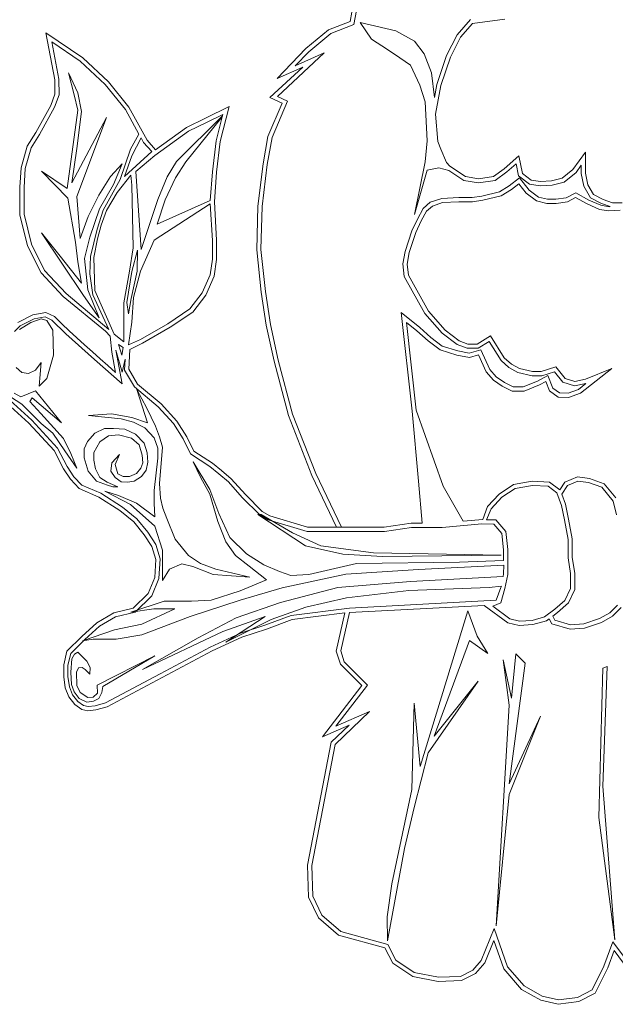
# Model space of a CAD drawing. Header units: millimetres. Extents: x 1 to 417021, y 3 to 99846.
# Tile 17 of 53: x 326794 to 326944, y 90897 to 91144. Entities that reach past the tile are written whole.
import ezdxf
from ezdxf.enums import TextEntityAlignment as Align

# ---------------------------------------------------------------- set-up
doc = ezdxf.new("R2010")
doc.units = ezdxf.units.MM
doc.layers.add('AS-Ramecek', color=9, linetype='Continuous')
doc.styles.add('arial', font='arial.ttf')

# ---------------------------------------------------------------- blocks, each defined once
blk = doc.blocks.new('A$C205725DA')
at = {"layer": 'AS-Ramecek', "linetype": 'Continuous', "lineweight": 9}
for p, q in [((-2.0967, 9.8956), (-2.0617, 10.0834)), ((-2.0202, 10.0757), (-2.0596, 9.8639)), ((-1.0197, 9.7591), (-0.8843, 9.913)), ((-0.5366, 9.9163), (-0.8625, 9.8726)), ((-2.3134, 9.8115), (-2.0967, 9.8956)), ((-2.0596, 9.8639), (-2.2915, 9.7744)), ((-1.9951, 9.8852), (-1.637, 9.8011)), ((-1.8816, 9.7171), (-1.9951, 9.8852)), ((-0.8625, 9.8726), (-0.9847, 9.7351)), ((-5.1601, 9.7815), (-5.0722, 9.3082)), ((-4.7883, 9.5298), (-5.1601, 9.7815)), ((-2.5421, 9.621), (-2.3134, 9.8115)), ((-2.2915, 9.7744), (-2.5126, 9.5893)), ((-1.7211, 9.6106), (-1.8816, 9.7171)), ((-1.637, 9.8011), (-1.4471, 9.6947)), ((-1.1256, 9.5527), (-1.0197, 9.7591)), ((-0.9847, 9.7351), (-1.0863, 9.5363)), ((-5.1001, 9.6887), (-4.8146, 9.496)), ((-5.0297, 9.3125), (-5.1001, 9.6887)), ((-2.8303, 9.3186), (-2.5421, 9.621)), ((-1.4471, 9.6947), (-1.3504, 9.5692)), ((-4.5312, 9.288), (-4.7883, 9.5298)), ((-2.357, 9.579), (-2.8281, 9.1395)), ((-2.5126, 9.5893), (-2.6491, 9.4474)), ((-2.6491, 9.4474), (-2.357, 9.579)), ((-1.595, 9.5271), (-1.7211, 9.6106)), ((-1.4891, 9.4529), (-1.595, 9.5271)), ((-1.3504, 9.5692), (-1.2768, 9.3786)), ((-1.2227, 9.2612), (-1.1256, 9.5527)), ((-1.0863, 9.5363), (-1.1812, 9.2503)), ((-4.8146, 9.496), (-4.5629, 9.2585)), ((-2.9035, 9.1275), (-2.5743, 9.4337)), ((-2.5743, 9.4337), (-2.8303, 9.3186)), ((-1.3952, 9.2531), (-1.4891, 9.4529)), ((-4.9346, 9.377), (-4.8752, 9.1548)), ((-4.8386, 9.1767), (-4.9346, 9.377)), ((-1.2768, 9.3786), (-1.2478, 9.1303)), ((-5.0722, 9.3082), (-5.0695, 9.1636)), ((-5.0269, 9.1559), (-5.0297, 9.3125)), ((-4.5629, 9.2585), (-4.3598, 9.0069)), ((-4.3249, 9.0309), (-4.5312, 9.288)), ((-1.3406, 9.0849), (-1.3952, 9.2531)), ((-1.2478, 9.1303), (-1.2227, 9.2612)), ((-1.1812, 9.2503), (-1.2375, 8.9605)), ((-5.0695, 9.1636), (-5.1126, 9.05)), ((-5.0733, 9.0325), (-5.0269, 9.1559)), ((-4.8752, 9.1548), (-4.8386, 9.0014)), ((-4.8036, 8.9894), (-4.8386, 9.1767)), ((-2.7823, 9.0713), (-2.9035, 9.1275)), ((-2.8281, 9.1395), (-2.7266, 9.0921)), ((-5.1126, 9.05), (-5.2622, 8.7782)), ((-5.2251, 8.7563), (-5.0733, 9.0325)), ((-4.1421, 8.7001), (-4.3249, 9.0309)), ((-3.315, 9.0391), (-3.5536, 8.9196)), ((-3.4051, 8.6843), (-3.315, 9.0391)), ((-2.9236, 8.7372), (-2.7823, 9.0713)), ((-2.7266, 9.0921), (-2.8822, 8.7252)), ((-1.321, 8.6925), (-1.3406, 9.0849)), ((-4.8386, 9.0014), (-4.9472, 8.2137)), ((-4.5492, 8.9277), (-4.9003, 8.2705)), ((-4.8506, 8.6139), (-4.8036, 8.9894)), ((-4.8506, 8.1324), (-4.5492, 8.9277)), ((-4.3598, 9.0069), (-4.224, 8.7612)), ((-3.3833, 8.9441), (-3.844, 8.4839)), ((-3.7501, 8.4801), (-3.3854, 8.9348)), ((-3.535, 8.8813), (-3.3795, 8.9594)), ((-3.3854, 8.9348), (-3.4466, 8.6919)), ((-3.3795, 8.9594), (-3.3833, 8.9441)), ((-1.2375, 8.9605), (-1.2123, 8.6854)), ((-3.7458, 8.8278), (-4.0574, 8.6013)), ((-3.5536, 8.9196), (-3.7458, 8.8278)), ((-3.7239, 8.7907), (-3.535, 8.8813)), ((-5.2622, 8.7782), (-5.3495, 8.6401)), ((-5.3102, 8.6226), (-5.2251, 8.7563)), ((-4.224, 8.7612), (-4.3097, 8.6073)), ((-4.2955, 8.5423), (-4.201, 8.7236)), ((-4.201, 8.7236), (-4.177, 8.6761)), ((-4.064, 8.5434), (-3.7239, 8.7907)), ((-2.9733, 8.4604), (-2.9236, 8.7372)), ((-2.8822, 8.7252), (-2.9308, 8.4539)), ((-5.3495, 8.6401), (-5.4107, 8.4201)), ((-4.177, 8.6761), (-4.0929, 8.5844)), ((-4.0574, 8.6013), (-4.1421, 8.7001)), ((-3.4466, 8.6919), (-3.4843, 8.3819)), ((-3.4417, 8.3775), (-3.4051, 8.6843)), ((-1.3406, 8.4823), (-1.321, 8.6925)), ((-1.2123, 8.6854), (-1.1834, 8.6073)), ((-5.3681, 8.4135), (-5.3102, 8.6226)), ((-4.9003, 8.2705), (-4.8506, 8.6139)), ((-4.3097, 8.6073), (-4.4122, 8.3027)), ((-4.0929, 8.5844), (-4.3702, 8.3333)), ((-4.3702, 8.3333), (-4.2955, 8.5423)), ((-4.2556, 8.3829), (-4.064, 8.5434)), ((-1.1834, 8.6073), (-1.1245, 8.4741)), ((-0.5437, 8.4124), (-0.3958, 8.5429)), ((-0.3958, 8.5429), (-0.3608, 8.3638)), ((0.1474, 8.4037), (0.2735, 8.5784)), ((0.2735, 8.5784), (0.2735, 8.3687)), ((-4.392, 8.461), (-4.51, 8.3322)), ((-4.4794, 8.2519), (-4.392, 8.461)), ((-3.844, 8.4839), (-3.9395, 8.33)), ((-3.8555, 8.3197), (-3.7501, 8.4801)), ((-3.0252, 8.0363), (-2.9733, 8.4604)), ((-2.9308, 8.4539), (-2.9826, 8.0331)), ((-1.4471, 7.9517), (-1.3406, 8.4823)), ((-1.1245, 8.4741), (-1.0917, 8.4386)), ((-1.0917, 8.4386), (-0.9345, 8.3327)), ((-0.423, 8.4621), (-0.5175, 8.3797)), ((-0.399, 8.3399), (-0.423, 8.4621)), ((0.2309, 8.4463), (0.1791, 8.3742)), ((0.2309, 8.3644), (0.2309, 8.4463)), ((-5.4107, 8.4201), (-5.4226, 8.2247)), ((-5.3801, 8.2236), (-5.3681, 8.4135)), ((-5.2065, 8.3868), (-4.9395, 8.115)), ((-4.9472, 8.2137), (-5.2065, 8.3868)), ((-4.51, 8.3322), (-4.6284, 8.1449)), ((-4.4417, 8.1712), (-4.3058, 8.3475)), ((-4.3058, 8.3475), (-4.2943, 8.247)), ((-4.2021, 7.5974), (-4.2556, 8.3829)), ((-3.9395, 8.33), (-4.0339, 8.1029)), ((-3.4843, 8.3819), (-3.5055, 8.0931)), ((-3.4641, 8.0783), (-3.4417, 8.3775)), ((-1.321, 8.3961), (-1.4471, 7.9517)), ((-1.2025, 8.4206), (-1.321, 8.3961)), ((-1.1016, 8.3939), (-1.2025, 8.4206)), ((-0.9509, 8.2923), (-1.1016, 8.3939)), ((-0.9345, 8.3327), (-0.8046, 8.3114)), ((-0.8046, 8.3114), (-0.6523, 8.3327)), ((-0.6523, 8.3327), (-0.5437, 8.4124)), ((-0.5175, 8.3797), (-0.6359, 8.2923)), ((-0.2898, 8.2552), (-0.399, 8.3399)), ((-0.3608, 8.3638), (-0.2724, 8.2956)), ((0.0399, 8.3169), (0.1474, 8.4037)), ((0.1791, 8.3742), (0.0595, 8.2776)), ((0.2571, 8.2355), (0.2309, 8.3644)), ((0.2735, 8.3687), (0.2975, 8.2508)), ((-4.6202, 8.0068), (-4.4794, 8.2519)), ((-4.4122, 8.3027), (-4.5165, 8.1165)), ((-4.2943, 8.247), (-4.2829, 7.6154)), ((-3.9603, 8.0974), (-3.8555, 8.3197)), ((-0.8046, 8.2688), (-0.9509, 8.2923)), ((-0.6359, 8.2923), (-0.8046, 8.2688)), ((-0.5928, 8.1788), (-0.4956, 8.2383)), ((-0.4956, 8.2383), (-0.3908, 8.3202)), ((-0.3985, 8.2601), (-0.4716, 8.2034)), ((-0.3231, 8.1662), (-0.3985, 8.2601)), ((-0.3908, 8.3202), (-0.2936, 8.1968)), ((-0.1807, 8.2394), (-0.2898, 8.2552)), ((-0.2724, 8.2956), (-0.1785, 8.282)), ((-0.0628, 8.2465), (-0.1807, 8.2394)), ((-0.1785, 8.282), (-0.0693, 8.2891)), ((-0.0693, 8.2891), (0.0399, 8.3169)), ((0.0595, 8.2776), (-0.0628, 8.2465)), ((0.3237, 8.1204), (0.2571, 8.2355)), ((0.2975, 8.2508), (0.3543, 8.1532)), ((-5.4226, 8.2247), (-5.4226, 7.9474)), ((-5.3801, 7.9528), (-5.3801, 8.2236)), ((-4.8162, 7.7099), (-4.8506, 8.1324)), ((-4.6284, 8.1449), (-4.7348, 7.9326)), ((-4.5498, 7.9926), (-4.4417, 8.1712)), ((-0.8679, 8.1209), (-0.7691, 8.1356)), ((-0.7691, 8.1356), (-0.5928, 8.1788)), ((-0.5764, 8.1395), (-0.7604, 8.0942)), ((-0.4716, 8.2034), (-0.5764, 8.1395)), ((-0.2189, 8.0876), (-0.3231, 8.1662)), ((-0.2936, 8.1968), (-0.2003, 8.1269)), ((0.0802, 8.1204), (0.1763, 8.1706)), ((0.1763, 8.1706), (0.3085, 8.0969)), ((0.3543, 8.1532), (0.4536, 8.1024)), ((-4.9395, 8.115), (-4.8631, 7.6733)), ((-4.5165, 8.1165), (-4.5842, 7.9937)), ((-4.0339, 8.1029), (-4.2021, 7.5974)), ((-4.0694, 7.6935), (-3.5055, 8.0587)), ((-4.0388, 7.8529), (-3.9603, 8.0974)), ((-3.5055, 8.0931), (-4.0388, 7.8529)), ((-3.5055, 8.0587), (-3.4843, 7.6903)), ((-3.4417, 7.6914), (-3.4641, 8.0783)), ((-3.0377, 7.5969), (-3.0252, 8.0363)), ((-2.9826, 8.0331), (-2.9951, 7.5991)), ((-1.3619, 8.0123), (-1.2893, 8.0745)), ((-1.2675, 8.0363), (-1.3281, 7.985)), ((-1.2893, 8.0745), (-1.1736, 8.1138)), ((-1.1659, 8.0713), (-1.2675, 8.0363)), ((-1.1736, 8.1138), (-1.0027, 8.1209)), ((-1.0017, 8.0783), (-1.1659, 8.0713)), ((-1.0027, 8.1209), (-0.8679, 8.1209)), ((-0.8646, 8.0783), (-1.0017, 8.0783)), ((-0.7604, 8.0942), (-0.8646, 8.0783)), ((-0.1135, 8.0614), (-0.2189, 8.0876)), ((-0.2003, 8.1269), (-0.1081, 8.104)), ((-0.0201, 8.0614), (-0.1135, 8.0614)), ((-0.1081, 8.104), (-0.0235, 8.104)), ((-0.0235, 8.104), (0.0802, 8.1204)), ((0.0934, 8.0789), (-0.0201, 8.0614)), ((0.1753, 8.1226), (0.0934, 8.0789)), ((0.2898, 8.0587), (0.1753, 8.1226)), ((0.4165, 8.0025), (0.2898, 8.0587)), ((0.3085, 8.0969), (0.4285, 8.044)), ((0.4362, 8.0631), (0.3237, 8.1204)), ((0.4285, 8.044), (0.5126, 8.0298)), ((0.523, 8.0308), (0.4362, 8.0631)), ((0.4536, 8.1024), (0.5475, 8.0669)), ((0.5126, 8.0298), (0.523, 8.0308)), ((0.5475, 8.0669), (0.643, 8.0669)), ((-5.4226, 7.9474), (-5.3451, 7.6362)), ((-5.3048, 7.6515), (-5.3801, 7.9528)), ((-4.7348, 7.9326), (-4.8162, 7.7099)), ((-4.7191, 7.7213), (-4.6202, 8.0068)), ((-4.5842, 7.9937), (-4.6442, 7.8021)), ((-4.605, 7.842), (-4.5498, 7.9926)), ((-1.4187, 7.9042), (-1.3619, 8.0123)), ((-1.3281, 7.985), (-1.3805, 7.8857)), ((0.5104, 7.9872), (0.4165, 8.0025)), ((0.6245, 7.9948), (0.5104, 7.9872)), ((-4.6421, 7.7045), (-4.605, 7.842)), ((-1.4733, 7.7863), (-1.4187, 7.9042)), ((-1.3805, 7.8857), (-1.434, 7.771)), ((-5.2065, 7.7667), (-4.7818, 7.1345)), ((-5.016, 7.5325), (-5.2065, 7.7667)), ((-4.6442, 7.8021), (-4.7125, 7.5281)), ((-1.5415, 7.5794), (-1.4733, 7.7863)), ((-1.434, 7.771), (-1.5, 7.5685)), ((-5.3451, 7.6362), (-5.2092, 7.3628)), ((-5.1743, 7.3867), (-5.3048, 7.6515)), ((-4.8631, 7.6733), (-4.8386, 7.473)), ((-4.7736, 7.5085), (-4.7191, 7.7213)), ((-4.6786, 7.5183), (-4.6421, 7.7045)), ((-4.2064, 7.3819), (-4.0694, 7.6935)), ((-3.4843, 7.6903), (-3.4843, 7.5019)), ((-3.4417, 7.4986), (-3.4417, 7.6914)), ((-4.2829, 7.6154), (-4.32, 7.3819)), ((-4.2397, 7.5925), (-4.2938, 7.3764)), ((-4.2414, 7.3797), (-4.2397, 7.5925)), ((-2.9908, 7.1706), (-3.0377, 7.5969)), ((-2.9951, 7.5991), (-2.9482, 7.176)), ((-1.5639, 7.4539), (-1.5415, 7.5794)), ((-1.5, 7.5685), (-1.5214, 7.4517)), ((-4.8036, 7.2607), (-5.016, 7.5325)), ((-4.8386, 7.473), (-4.8036, 7.2607)), ((-4.7382, 7.1924), (-4.7736, 7.5085)), ((-4.7125, 7.5281), (-4.7179, 7.3534)), ((-4.6667, 7.1853), (-4.6786, 7.5183)), ((-3.4843, 7.5019), (-3.5061, 7.3437)), ((-3.4646, 7.3316), (-3.4417, 7.4986)), ((-1.5513, 7.3278), (-1.5639, 7.4539)), ((-1.5214, 7.4517), (-1.5099, 7.3409)), ((-5.2092, 7.3628), (-4.9865, 7.1242)), ((-4.957, 7.1558), (-5.1743, 7.3867)), ((-4.7179, 7.3534), (-4.6896, 7.1428)), ((-4.32, 7.3819), (-4.3767, 7.0625)), ((-4.2938, 7.3764), (-4.344, 7.0658)), ((-4.3025, 7.1061), (-4.2414, 7.3797)), ((-4.2774, 7.1165), (-4.2064, 7.3819)), ((-3.5061, 7.3437), (-3.5853, 7.1608)), ((-1.5099, 7.3409), (-1.3079, 6.979)), ((-3.5481, 7.1389), (-3.4646, 7.3316)), ((-1.3428, 6.9538), (-1.5513, 7.3278)), ((-4.5285, 6.7945), (-4.957, 7.1558)), ((-4.623, 6.9102), (-4.7382, 7.1924)), ((-4.6896, 7.1428), (-4.5285, 6.7945)), ((-4.4723, 6.7476), (-4.6667, 7.1853)), ((-3.5853, 7.1608), (-3.7097, 7.0003)), ((-3.6803, 6.9686), (-3.5481, 7.1389)), ((-2.9406, 6.836), (-2.9908, 7.1706)), ((-2.9482, 7.176), (-2.8991, 6.8436)), ((-4.9865, 7.1242), (-4.5613, 6.7759)), ((-4.7818, 7.1345), (-4.623, 6.9102)), ((-4.3767, 7.0625), (-4.3767, 6.6689)), ((-4.344, 7.0658), (-4.3303, 6.9495)), ((-4.3303, 6.9495), (-4.3025, 7.1061)), ((-4.2943, 6.8676), (-4.2774, 7.1165)), ((-5.2927, 6.9408), (-5.4434, 6.8638)), ((-5.1612, 6.9653), (-5.2927, 6.9408)), ((-5.0755, 6.9233), (-5.1612, 6.9653)), ((-3.7097, 7.0003), (-3.9313, 6.8518)), ((-3.9084, 6.8157), (-3.6803, 6.9686)), ((-1.5819, 6.9637), (-1.3958, 6.8125)), ((-1.4705, 5.9708), (-1.5819, 6.9637)), ((-1.1676, 6.7557), (-1.3428, 6.9538)), ((-1.3079, 6.979), (-1.1381, 6.7874)), ((-5.427, 6.7934), (-5.3113, 6.8622)), ((-5.2785, 6.9004), (-5.4194, 6.8289)), ((-5.3113, 6.8622), (-5.2076, 6.8993)), ((-5.1678, 6.9205), (-5.2785, 6.9004)), ((-5.2076, 6.8993), (-5.153, 6.8845)), ((-5.1006, 6.8884), (-5.1678, 6.9205)), ((-5.153, 6.8845), (-5.0913, 6.7858)), ((-4.9597, 6.7497), (-5.1006, 6.8884)), ((-5.0008, 6.8507), (-5.0755, 6.9233)), ((-4.9249, 6.7791), (-5.0008, 6.8507)), ((-4.3271, 6.6394), (-4.2943, 6.8676)), ((-3.9313, 6.8518), (-4.2087, 6.6918)), ((-2.8991, 6.8436), (-2.8199, 6.4844)), ((-1.5284, 6.8654), (-1.4307, 5.9811)), ((-1.423, 6.7797), (-1.5284, 6.8654)), ((-5.4194, 6.8289), (-5.4778, 6.7748)), ((-5.0913, 6.7858), (-5.0837, 6.5341)), ((-4.6705, 6.4921), (-4.9597, 6.7497)), ((-4.8482, 6.7082), (-4.9249, 6.7791)), ((-4.5613, 6.7759), (-4.5127, 6.7268)), ((-4.3767, 6.6689), (-4.4723, 6.7476)), ((-4.189, 6.6547), (-3.9084, 6.8157)), ((-2.8614, 6.4746), (-2.9406, 6.836)), ((-1.3117, 6.6787), (-1.423, 6.7797)), ((-1.3958, 6.8125), (-1.2844, 6.7115)), ((-1.0197, 6.6411), (-1.1676, 6.7557)), ((-1.1381, 6.7874), (-0.9989, 6.6793)), ((-4.7707, 6.638), (-4.8482, 6.7082)), ((-4.5127, 6.7268), (-4.4968, 6.5641)), ((-4.4281, 6.6416), (-4.3822, 6.6116)), ((-4.3969, 6.5341), (-4.4281, 6.6416)), ((-4.2087, 6.6918), (-4.3271, 6.6394)), ((-4.314, 6.5936), (-4.189, 6.6547)), ((-1.1894, 6.587), (-1.3117, 6.6787)), ((-1.2844, 6.7115), (-1.1698, 6.6252)), ((-0.9989, 6.6793), (-0.9094, 6.6471)), ((-0.9094, 6.6471), (-0.8177, 6.6471)), ((-0.8177, 6.6471), (-0.6812, 6.7289)), ((-0.6954, 6.6711), (-0.8057, 6.6045)), ((-0.5764, 6.4806), (-0.6954, 6.6711)), ((-0.6812, 6.7289), (-0.5437, 6.509)), ((-4.6929, 6.5683), (-4.7707, 6.638)), ((-4.6148, 6.4989), (-4.6929, 6.5683)), ((-4.4968, 6.5641), (-4.4586, 6.3605)), ((-4.4559, 6.5843), (-4.3942, 6.2459)), ((-4.3915, 6.3638), (-4.4559, 6.5843)), ((-4.3822, 6.6116), (-4.3969, 6.5341)), ((-4.3254, 6.3944), (-4.314, 6.5936)), ((-1.0224, 6.5357), (-1.1894, 6.587)), ((-1.1698, 6.6252), (-1.0115, 6.5772)), ((-0.917, 6.6045), (-1.0197, 6.6411)), ((-1.0115, 6.5772), (-0.8969, 6.5537)), ((-0.8057, 6.6045), (-0.917, 6.6045)), ((-0.8969, 6.5537), (-0.7806, 6.5898)), ((-0.7806, 6.5898), (-0.69, 6.3905)), ((-5.2076, 6.4599), (-5.2665, 6.3834)), ((-5.2223, 6.3043), (-5.2076, 6.4599)), ((-5.0837, 6.5341), (-5.153, 6.2994)), ((-4.3942, 6.2459), (-4.6705, 6.4921)), ((-4.5366, 6.4297), (-4.6148, 6.4989)), ((-4.3621, 6.4937), (-4.3915, 6.3638)), ((-4.3691, 6.3845), (-4.3621, 6.4937)), ((-2.7179, 5.9271), (-2.8614, 6.4746)), ((-2.8199, 6.4844), (-2.6775, 5.9402)), ((-0.8947, 6.51), (-1.0224, 6.5357)), ((-0.8035, 6.5384), (-0.8947, 6.51)), ((-0.726, 6.3676), (-0.8035, 6.5384)), ((-0.4962, 6.4107), (-0.5764, 6.4806)), ((-0.5437, 6.509), (-0.4711, 6.4457)), ((-0.4711, 6.4457), (-0.3919, 6.3993)), ((-5.4047, 6.3611), (-5.4592, 6.4102)), ((-5.3358, 6.3512), (-5.4047, 6.3611)), ((-5.2665, 6.3834), (-5.3358, 6.3512)), ((-4.4586, 6.3605), (-4.5366, 6.4297)), ((-4.2698, 6.2147), (-4.3691, 6.3845)), ((-4.237, 6.2431), (-4.3254, 6.3944)), ((-0.6534, 6.2841), (-0.726, 6.3676)), ((-0.69, 6.3905), (-0.625, 6.3157)), ((-0.4072, 6.3589), (-0.4962, 6.4107)), ((-0.2636, 6.3278), (-0.4072, 6.3589)), ((-0.3919, 6.3993), (-0.2592, 6.3704)), ((-0.2592, 6.3704), (-0.1708, 6.3704)), ((-0.1708, 6.3704), (-0.024, 6.4189)), ((-0.0392, 6.3687), (-0.1643, 6.3278)), ((0.0448, 6.2639), (-0.0392, 6.3687)), ((-0.024, 6.4189), (0.0699, 6.301)), ((0.5393, 6.4009), (0.2232, 6.153)), ((0.273, 6.2928), (0.5393, 6.4009)), ((-5.2294, 6.223), (-5.2223, 6.3043)), ((-5.153, 6.2994), (-5.2294, 6.223)), ((-0.5633, 6.2219), (-0.6534, 6.2841)), ((-0.625, 6.3157), (-0.5415, 6.259)), ((-0.5415, 6.259), (-0.4536, 6.2147)), ((-0.3521, 6.2147), (-0.2085, 6.2743)), ((-0.1643, 6.3278), (-0.2636, 6.3278)), ((-0.2085, 6.2743), (-0.1048, 6.3299)), ((-0.1266, 6.2699), (-0.19, 6.236)), ((-0.0884, 6.1749), (-0.1266, 6.2699)), ((-0.1048, 6.3299), (-0.0534, 6.2022)), ((0.1649, 6.2262), (0.0448, 6.2639)), ((0.0699, 6.301), (0.167, 6.2699)), ((0.2795, 6.2508), (0.1649, 6.2262)), ((0.167, 6.2699), (0.273, 6.2928)), ((0.2026, 6.1902), (0.2795, 6.2508)), ((-5.4816, 6.1536), (-5.4123, 6.1143)), ((-5.4123, 6.1143), (-5.2665, 6.176)), ((-5.2665, 6.176), (-5.0023, 5.855)), ((-4.029, 6.0161), (-4.2698, 6.2147)), ((-4.2441, 6.1907), (-4.1382, 5.8523)), ((-4.1453, 6.0008), (-4.2441, 6.1907)), ((-3.9996, 6.0466), (-4.237, 6.2431)), ((-0.4634, 6.1722), (-0.5633, 6.2219)), ((-0.3434, 6.1722), (-0.4634, 6.1722)), ((-0.4536, 6.2147), (-0.3521, 6.2147)), ((-0.19, 6.236), (-0.3434, 6.1722)), ((-0.0016, 6.1138), (-0.0884, 6.1749)), ((-0.0534, 6.2022), (0.0126, 6.1553)), ((0.0126, 6.1553), (0.0983, 6.1509)), ((0.0983, 6.1509), (0.2026, 6.1902)), ((0.2232, 6.153), (0.1048, 6.1083)), ((-5.5558, 6.0521), (-5.3326, 5.8507)), ((-5.5242, 6.0805), (-5.3031, 5.8812)), ((-5.4047, 6.0401), (-5.5182, 6.1143)), ((-5.2987, 6.1067), (-5.3211, 6.0696)), ((-5.3211, 6.0696), (-5.2125, 5.9462)), ((-5.0023, 5.855), (-5.2987, 6.1067)), ((-3.8418, 5.8719), (-3.9996, 6.0466)), ((0.1048, 6.1083), (-0.0016, 6.1138)), ((-5.2076, 5.8474), (-5.4047, 6.0401)), ((-4.0569, 5.8206), (-4.1453, 6.0008)), ((-3.8757, 5.8458), (-4.029, 6.0161)), ((-1.4078, 5.2671), (-1.4705, 5.9708)), ((-1.4307, 5.9811), (-1.1599, 5.2147)), ((-5.3326, 5.8507), (-5.0787, 5.5745)), ((-5.3031, 5.8812), (-5.0439, 5.5995)), ((-5.2125, 5.9462), (-4.9849, 5.6967)), ((-4.5012, 5.944), (-4.731, 5.9266)), ((-4.731, 5.9266), (-4.4024, 5.8944)), ((-4.2938, 5.909), (-4.5012, 5.944)), ((-4.4024, 5.8944), (-4.2791, 5.86)), ((-4.1382, 5.8523), (-4.2938, 5.909)), ((-4.2791, 5.86), (-4.1628, 5.8032)), ((-3.7414, 5.7136), (-3.8418, 5.8719)), ((-2.4804, 5.325), (-2.7179, 5.9271)), ((-2.6775, 5.9402), (-2.4411, 5.3424)), ((-5.0913, 5.7486), (-5.2076, 5.8474)), ((-4.6677, 5.7491), (-4.742, 5.6651)), ((-4.5689, 5.7983), (-4.6677, 5.7491)), ((-4.4799, 5.7983), (-4.5689, 5.7983)), ((-4.3642, 5.7884), (-4.4799, 5.7983)), ((-4.2577, 5.7393), (-4.3642, 5.7884)), ((-4.1628, 5.8032), (-4.0717, 5.7043)), ((-4.0148, 5.7115), (-4.0569, 5.8206)), ((-3.7785, 5.6929), (-3.8757, 5.8458)), ((-4.9701, 5.5734), (-5.0913, 5.7486)), ((-4.9849, 5.6967), (-4.9085, 5.5439)), ((-4.742, 5.6651), (-4.7764, 5.5908)), ((-4.6775, 5.5537), (-4.6158, 5.6623)), ((-4.6158, 5.6623), (-4.5296, 5.724)), ((-4.5296, 5.724), (-4.4281, 5.7344)), ((-4.4281, 5.7344), (-4.2976, 5.6994)), ((-4.2976, 5.6994), (-4.2206, 5.6307)), ((-4.1715, 5.6503), (-4.2577, 5.7393)), ((-4.1421, 5.5515), (-4.1715, 5.6503)), ((-4.0717, 5.7043), (-4.0318, 5.5979)), ((-3.9876, 5.6083), (-4.0148, 5.7115)), ((-3.7043, 5.5401), (-3.7785, 5.6929)), ((-3.6715, 5.5696), (-3.7414, 5.7136)), ((-5.0787, 5.5745), (-4.9832, 5.391)), ((-5.0439, 5.5995), (-4.9461, 5.4129)), ((-4.8495, 5.3981), (-4.9701, 5.5734)), ((-4.7764, 5.5908), (-4.7764, 5.5019)), ((-4.6775, 5.4773), (-4.6775, 5.5537)), ((-4.2206, 5.6307), (-4.1911, 5.527)), ((-4.1344, 5.4576), (-4.1421, 5.5515)), ((-4.0318, 5.5979), (-4.0318, 5.4991)), ((-4.0148, 5.2425), (-3.9876, 5.6083)), ((-3.4832, 5.4489), (-3.6715, 5.5696)), ((-4.9085, 5.5439), (-4.8495, 5.3981)), ((-4.7764, 5.5019), (-4.7343, 5.3687)), ((-4.6606, 5.391), (-4.6775, 5.4773)), ((-4.4952, 5.4527), (-4.5051, 5.3687)), ((-4.421, 5.534), (-4.4952, 5.4527)), ((-4.463, 5.4331), (-4.421, 5.534)), ((-4.1841, 5.4527), (-4.2059, 5.3981)), ((-4.1911, 5.527), (-4.1841, 5.4527)), ((-4.1491, 5.3785), (-4.1344, 5.4576)), ((-4.0318, 5.4991), (-4.0717, 5.171)), ((-3.5083, 5.4139), (-3.7043, 5.5401)), ((-3.6786, 5.4598), (-3.5083, 5.1831)), ((-3.6022, 5.3064), (-3.6786, 5.4598)), ((-4.9832, 5.391), (-4.9123, 5.2851)), ((-4.9461, 5.4129), (-4.8784, 5.3113)), ((-4.7343, 5.3687), (-4.6508, 5.2677)), ((-4.6158, 5.3042), (-4.6606, 5.391)), ((-4.5051, 5.3687), (-4.463, 5.3042)), ((-4.4357, 5.3392), (-4.463, 5.4331)), ((-4.2059, 5.3981), (-4.248, 5.3441)), ((-4.1988, 5.3119), (-4.1491, 5.3785)), ((-3.4204, 5.3408), (-3.5083, 5.4139)), ((-3.3931, 5.3736), (-3.4832, 5.4489)), ((-3.2932, 5.289), (-3.3931, 5.3736)), ((-4.9123, 5.2851), (-4.8244, 5.1913)), ((-4.8784, 5.3113), (-4.7993, 5.2273)), ((-4.6508, 5.2677), (-4.5394, 5.2278)), ((-4.5443, 5.2551), (-4.6158, 5.3042)), ((-4.4357, 5.2082), (-4.5443, 5.2551)), ((-4.463, 5.3042), (-4.4013, 5.26)), ((-4.3812, 5.3119), (-4.4357, 5.3392)), ((-4.4013, 5.26), (-4.3396, 5.2551)), ((-4.3173, 5.3119), (-4.3812, 5.3119)), ((-4.3396, 5.2551), (-4.2725, 5.265)), ((-4.248, 5.3441), (-4.3173, 5.3119)), ((-4.2725, 5.265), (-4.1988, 5.3119)), ((-3.511, 5.1361), (-3.6022, 5.3064)), ((-3.3227, 5.2584), (-3.4204, 5.3408)), ((-3.1824, 5.1034), (-3.3227, 5.2584)), ((-3.1518, 5.1328), (-3.2932, 5.289)), ((-2.2342, 4.8026), (-2.4804, 5.325)), ((-2.4411, 5.3424), (-2.1824, 4.8026)), ((-1.3701, 4.843), (-1.4078, 5.2671)), ((-0.4492, 5.2317), (-0.2626, 5.265)), ((-0.2626, 5.265), (-0.0879, 5.2573)), ((-0.0879, 5.2573), (0.0159, 5.1798)), ((0.0159, 5.1798), (0.0661, 5.2573)), ((0.0661, 5.2573), (0.1933, 5.3113)), ((0.0944, 5.2234), (0.1988, 5.2677)), ((0.1933, 5.3113), (0.3144, 5.2933)), ((0.1988, 5.2677), (0.3046, 5.2518)), ((0.3144, 5.2933), (0.4629, 5.2409)), ((-4.8244, 5.1913), (-4.6262, 5.1061)), ((-4.7993, 5.2273), (-4.6066, 5.1443)), ((-4.5678, 5.1661), (-4.3085, 5.0302)), ((-4.4297, 5.1214), (-4.5678, 5.1661)), ((-4.5394, 5.2278), (-4.4876, 5.2082)), ((-4.4876, 5.2082), (-4.4357, 5.2082)), ((-4.0717, 5.171), (-4.0717, 5.045)), ((-4.0072, 5.0946), (-4.0148, 5.2425)), ((-3.5083, 5.1831), (-3.4193, 4.9413)), ((-1.1599, 5.2147), (-0.958, 4.8626)), ((-0.5955, 5.1367), (-0.4492, 5.2317)), ((-0.5683, 5.1039), (-0.4329, 5.1913)), ((-0.4329, 5.1913), (-0.2592, 5.2224)), ((-0.2592, 5.2224), (-0.1031, 5.2158)), ((-0.1031, 5.2158), (-0.0147, 5.1492)), ((0.0366, 5.1361), (0.0944, 5.2234)), ((0.3046, 5.2518), (0.4378, 5.2049)), ((0.4378, 5.2049), (0.5541, 5.0652)), ((0.4629, 5.2409), (0.5814, 5.0985)), ((-4.6262, 5.1061), (-4.4145, 4.9697)), ((-4.6066, 5.1443), (-4.3893, 5.0045)), ((-4.2469, 5.045), (-4.4297, 5.1214)), ((-3.9826, 4.9958), (-4.0072, 5.0946)), ((-3.4291, 4.8621), (-3.511, 5.1361)), ((-3.0072, 4.9281), (-3.1824, 5.1034)), ((-2.981, 4.962), (-3.1518, 5.1328)), ((-0.7113, 5.0111), (-0.5955, 5.1367)), ((-0.6752, 4.9871), (-0.5683, 5.1039)), ((-0.0147, 5.1492), (0.0323, 5.0231)), ((0.0737, 5.0351), (0.0366, 5.1361)), ((0.5541, 5.0652), (0.5874, 4.9281)), ((-4.4145, 4.9697), (-4.2764, 4.8556)), ((-4.3893, 5.0045), (-4.2458, 4.8861)), ((-4.3085, 5.0302), (-4.064, 4.8151)), ((-4.064, 4.9069), (-4.2469, 5.045)), ((-4.0717, 5.045), (-4.064, 4.9069)), ((-3.9428, 4.8921), (-3.9826, 4.9958)), ((-2.904, 4.9177), (-2.981, 4.962)), ((-0.7604, 4.8801), (-0.7113, 5.0111)), ((-0.7227, 4.8774), (-0.6752, 4.9871)), ((0.0323, 5.0231), (0.0617, 4.8768)), ((0.1032, 4.8844), (0.0737, 5.0351)), ((-4.2458, 4.8861), (-4.1355, 4.7529)), ((-3.8593, 4.682), (-3.9428, 4.8921)), ((-3.3478, 4.6574), (-3.4291, 4.8621)), ((-3.4193, 4.9413), (-3.3085, 4.6994)), ((-2.9913, 4.9303), (-3.0257, 4.9303)), ((-3.0257, 4.9303), (-2.5443, 4.6143)), ((-2.9215, 4.8785), (-3.0072, 4.9281)), ((-2.6753, 4.7453), (-2.9913, 4.9303)), ((-2.5306, 4.7605), (-2.9215, 4.8785)), ((-2.5241, 4.8031), (-2.904, 4.9177)), ((-0.958, 4.8626), (-0.7604, 4.8801)), ((-0.6288, 4.8774), (-0.7227, 4.8774)), ((-0.5267, 4.7584), (-0.6288, 4.8774)), ((0.0617, 4.8768), (0.0983, 4.6809)), ((0.1409, 4.6852), (0.1032, 4.8844)), ((-4.2764, 4.8556), (-4.1693, 4.7278)), ((-4.064, 4.8151), (-3.9876, 4.5733)), ((-1.7506, 4.7605), (-2.5306, 4.7605)), ((-2.2353, 4.8031), (-2.5241, 4.8031)), ((-2.1824, 4.8026), (-2.2353, 4.8031)), ((-2.1829, 4.8031), (-1.7539, 4.8031)), ((-1.7539, 4.8031), (-1.482, 4.843)), ((-1.4787, 4.8004), (-1.7506, 4.7605)), ((-1.482, 4.843), (-1.3701, 4.843)), ((-1.1682, 4.8004), (-1.4787, 4.8004)), ((-0.7685, 4.8359), (-1.1682, 4.8004)), ((-0.6485, 4.8348), (-0.7685, 4.8359)), ((-0.5683, 4.7409), (-0.6485, 4.8348)), ((-0.5087, 4.5783), (-0.5267, 4.7584)), ((-4.1693, 4.7278), (-4.0929, 4.6099)), ((-4.1355, 4.7529), (-4.0536, 4.6285)), ((-3.7234, 4.5166), (-3.8593, 4.682)), ((-3.3085, 4.6994), (-3.1404, 4.534)), ((-2.3909, 4.6143), (-2.6753, 4.7453)), ((-0.5513, 4.576), (-0.5683, 4.7409)), ((0.0983, 4.6809), (0.0983, 4.4941)), ((0.1409, 4.4975), (0.1409, 4.6852)), ((-4.0929, 4.6099), (-4.0525, 4.4784)), ((-4.0536, 4.6285), (-4.0099, 4.4838)), ((-3.9876, 4.5733), (-3.9876, 4.2671)), ((-3.2518, 4.5187), (-3.3478, 4.6574)), ((-2.5443, 4.6143), (-2.1687, 4.5329)), ((-1.8625, 4.545), (-2.3909, 4.6143)), ((-0.5513, 4.4669), (-0.5513, 4.576)), ((-0.5087, 4.3277), (-0.5087, 4.5783)), ((-4.0525, 4.4784), (-4.0645, 4.2955)), ((-4.0099, 4.4838), (-4.0231, 4.2856)), ((-3.6022, 4.4374), (-3.7234, 4.5166)), ((-3.1131, 4.4101), (-3.2518, 4.5187)), ((-3.1404, 4.534), (-2.9652, 4.4254)), ((-2.1687, 4.5329), (-1.7686, 4.5078)), ((-0.5748, 4.5204), (-1.8625, 4.545)), ((-1.7686, 4.5078), (-0.5748, 4.5204)), ((-0.9946, 4.4521), (-0.5513, 4.4669)), ((0.0983, 4.4941), (0.1229, 4.3359)), ((0.1655, 4.3391), (0.1409, 4.4975)), ((-3.9876, 4.2671), (-3.916, 4.3806)), ((-3.916, 4.3806), (-3.7927, 4.4352)), ((-3.7927, 4.4352), (-3.6813, 4.4079)), ((-3.6813, 4.4079), (-3.4766, 4.3266)), ((-3.4493, 4.3806), (-3.6022, 4.4374)), ((-3.106, 4.2993), (-3.4493, 4.3806)), ((-2.9378, 4.272), (-3.1131, 4.4101)), ((-2.9652, 4.4254), (-2.8074, 4.3583)), ((-2.511, 4.3266), (-2.0317, 4.4374)), ((-1.4072, 4.3785), (-2.1381, 4.3288)), ((-2.0317, 4.4374), (-0.9946, 4.4521)), ((-0.5486, 4.4199), (-1.4072, 4.3785)), ((-0.5513, 4.332), (-0.5486, 4.4199)), ((-4.0645, 4.2955), (-4.1306, 4.135)), ((-4.0231, 4.2856), (-4.0946, 4.111)), ((-3.4766, 4.3266), (-3.106, 4.2993)), ((-3.2048, 4.1634), (-2.9378, 4.272)), ((-2.8074, 4.3583), (-2.6933, 4.3162)), ((-2.1381, 4.3288), (-2.7801, 4.1929)), ((-2.6933, 4.3162), (-2.511, 4.3266)), ((-1.4896, 4.2562), (-0.5546, 4.3075)), ((-0.5546, 4.3075), (-0.5513, 4.332)), ((-0.5366, 4.1847), (-0.5087, 4.3277)), ((0.1229, 4.3359), (0.1229, 4.1869)), ((0.1655, 4.177), (0.1655, 4.3391)), ((-3.4963, 4.0695), (-3.2048, 4.1634)), ((-2.7801, 4.1929), (-3.2048, 4.0695)), ((-2.7987, 4.0438), (-2.2206, 4.1945)), ((-2.2206, 4.1945), (-1.4896, 4.2562)), ((-1.5044, 4.165), (-2.1316, 4.0908)), ((-0.697, 4.1945), (-1.5044, 4.165)), ((-0.571, 4.2109), (-0.697, 4.1945)), ((-0.625, 4.0684), (-0.578, 4.1945)), ((-0.5791, 4.0427), (-0.5366, 4.1847)), ((-0.578, 4.1945), (-0.571, 4.2109)), ((0.1229, 4.1869), (0.0672, 4.0668)), ((0.1021, 4.0405), (0.1655, 4.177)), ((-4.1306, 4.135), (-4.2818, 3.9865)), ((-4.0946, 4.111), (-4.26, 3.9483)), ((-3.2048, 4.0695), (-3.7086, 3.9041)), ((-3.6939, 4.0575), (-3.4963, 4.0695)), ((-2.1316, 4.0908), (-2.5416, 3.9969)), ((-2.1021, 3.9887), (-0.625, 4.0684)), ((0.0672, 4.0668), (-0.0349, 3.9783)), ((-4.2818, 3.9865), (-4.4767, 3.9406)), ((-4.3036, 3.9483), (-3.9679, 4.0575)), ((-4.0738, 3.9805), (-4.3036, 3.9483)), ((-4.195, 3.8277), (-3.8615, 3.9805)), ((-3.8615, 3.9805), (-4.0738, 3.9805)), ((-3.9679, 4.0575), (-3.6939, 4.0575)), ((-3.243, 3.8904), (-2.7987, 4.0438)), ((-2.5416, 3.9969), (-2.892, 3.8736)), ((-2.6906, 3.9139), (-2.1021, 3.9887)), ((-0.7467, 4.0132), (-2.1037, 3.9445)), ((-0.5071, 3.8413), (-0.7467, 4.0132)), ((-0.6605, 4.0089), (-0.5791, 4.0427)), ((-0.4885, 3.8806), (-0.6605, 4.0089)), ((-0.0349, 3.9783), (-0.1376, 3.9003)), ((-0.0076, 3.9455), (0.1021, 4.0405)), ((0.5972, 4.0176), (0.5191, 3.9417)), ((0.6343, 3.9936), (0.5454, 3.9068)), ((-4.4767, 3.9406), (-4.6464, 3.8413)), ((-4.4603, 3.9003), (-4.6213, 3.8064)), ((-4.26, 3.9483), (-4.4603, 3.9003)), ((-3.7086, 3.9041), (-4.195, 3.7212)), ((-3.6256, 3.6907), (-3.243, 3.8904)), ((-2.9515, 3.9057), (-3.3789, 3.7523)), ((-3.3489, 3.6464), (-2.9515, 3.9057)), ((-2.892, 3.8736), (-3.3489, 3.6464)), ((-2.9542, 3.8173), (-2.6906, 3.9139)), ((-2.94, 3.7769), (-2.6807, 3.8724)), ((-2.6807, 3.8724), (-2.1485, 3.9396)), ((-2.2353, 3.5547), (-2.148, 3.9396)), ((-2.1032, 3.9455), (-2.1916, 3.5569)), ((-2.1037, 3.9445), (-2.1032, 3.9455)), ((-0.9105, 3.9614), (-1.392, 2.3937)), ((-0.8166, 3.7065), (-0.9105, 3.9614)), ((-0.3903, 3.8577), (-0.4885, 3.8806)), ((-0.1376, 3.9003), (-0.2642, 3.8648)), ((-0.0906, 3.8795), (-0.1179, 3.861)), ((-0.066, 3.8299), (-0.0906, 3.8795)), ((-0.054, 3.9068), (-0.0076, 3.9455)), ((-0.0354, 3.8659), (-0.054, 3.9068)), ((0.1245, 3.8195), (-0.0354, 3.8659)), ((0.4171, 3.8844), (0.2561, 3.8293)), ((0.5191, 3.9417), (0.4171, 3.8844)), ((0.5454, 3.9068), (0.4345, 3.8451)), ((-4.6464, 3.8413), (-4.7993, 3.7037)), ((-4.7927, 3.6595), (-4.4712, 3.7682)), ((-4.6213, 3.8064), (-4.7698, 3.6732)), ((-4.4712, 3.7682), (-4.195, 3.8277)), ((-3.2021, 3.7349), (-2.9542, 3.8173)), ((-3.1868, 3.6956), (-2.94, 3.7769)), ((-0.3935, 3.8151), (-0.5071, 3.8413)), ((-0.2576, 3.8222), (-0.3935, 3.8151)), ((-0.2642, 3.8648), (-0.3903, 3.8577)), ((-0.1179, 3.861), (-0.2576, 3.8222)), ((0.1201, 3.7769), (-0.066, 3.8299)), ((0.2648, 3.7867), (0.1201, 3.7769)), ((0.2561, 3.8293), (0.1245, 3.8195)), ((0.4345, 3.8451), (0.2648, 3.7867)), ((-4.7993, 3.7037), (-4.9494, 3.5537)), ((-4.7698, 3.6732), (-4.9112, 3.5318)), ((-4.6835, 3.6743), (-4.7927, 3.6595)), ((-4.4543, 3.6743), (-4.6835, 3.6743)), ((-4.195, 3.7212), (-4.4543, 3.6743)), ((-3.3789, 3.7523), (-4.1862, 3.3719)), ((-4.1862, 3.3719), (-3.6256, 3.6907)), ((-3.505, 3.5962), (-3.2021, 3.7349)), ((-3.4864, 3.558), (-3.1868, 3.6956)), ((-0.708, 3.5307), (-0.8166, 3.7065)), ((-4.0089, 3.3265), (-3.505, 3.5962)), ((-1.2511, 2.701), (-0.893, 3.6634)), ((-0.893, 3.6634), (-0.708, 3.5307)), ((-4.9494, 3.5537), (-4.9811, 3.4188)), ((-4.9112, 3.5318), (-4.9385, 3.4144)), ((-4.9096, 3.3424), (-4.8997, 3.4783)), ((-4.8997, 3.4783), (-4.8725, 3.5253)), ((-4.8725, 3.5253), (-4.838, 3.5449)), ((-4.838, 3.5449), (-4.7469, 3.4559)), ((-4.6432, 3.2141), (-4.0651, 3.5078)), ((-4.0651, 3.5078), (-4.5886, 3.1994)), ((-3.9892, 3.2894), (-3.4864, 3.558)), ((-2.1928, 3.4254), (-2.2353, 3.5547)), ((-2.1916, 3.5569), (-2.1556, 3.4483)), ((-0.4274, 3.5269), (-0.4716, 3.0831)), ((-0.3335, 3.4336), (-0.4274, 3.5269)), ((-4.9811, 3.4188), (-4.9811, 3.2966)), ((-4.9385, 3.4144), (-4.9385, 3.2998)), ((-4.8331, 3.3866), (-4.8528, 3.3424)), ((-4.796, 3.3921), (-4.8331, 3.3866)), ((-4.7665, 3.3719), (-4.796, 3.3921)), ((-4.7196, 3.3249), (-4.7665, 3.3719)), ((-4.7469, 3.4559), (-4.7147, 3.3921)), ((-4.7147, 3.3921), (-4.7196, 3.3249)), ((-1.9777, 3.2109), (-2.1928, 3.4254)), ((-2.1556, 3.4483), (-1.9209, 3.2141)), ((-0.5557, 3.4663), (-0.494, 3.01)), ((-0.4716, 3.0831), (-0.5557, 3.4663)), ((-0.494, 2.2185), (-0.3335, 3.4336)), ((0.4498, 3.3839), (0.4078, 1.8806)), ((0.4941, 3.3992), (0.4498, 3.3839)), ((0.4498, 2.1966), (0.4941, 3.3992)), ((-4.9811, 3.2966), (-4.9658, 3.1863)), ((-4.9385, 3.2998), (-4.9243, 3.1972)), ((-4.9024, 3.219), (-4.9096, 3.3424)), ((-4.8528, 3.3424), (-4.8479, 3.2092)), ((-4.5607, 3.034), (-4.0089, 3.3265)), ((-4.5443, 2.9947), (-3.9892, 3.2894)), ((-4.9658, 3.1863), (-4.9292, 3.0946)), ((-4.9243, 3.1972), (-4.892, 3.1164)), ((-4.8773, 3.1448), (-4.9024, 3.219)), ((-4.8479, 3.2092), (-4.8156, 3.1377)), ((-4.6404, 3.1328), (-4.6432, 3.2141)), ((-4.5886, 3.1994), (-4.5984, 3.1377)), ((-2.3745, 2.6928), (-1.9777, 3.2109)), ((-1.9209, 3.2141), (-2.2403, 2.7987)), ((-1.3106, 2.5312), (-0.8067, 3.2518)), ((-0.8067, 3.2518), (-1.2511, 2.701)), ((-4.9292, 3.0946), (-4.8686, 3.0187)), ((-4.892, 3.1164), (-4.8391, 3.0492)), ((-4.8255, 3.0782), (-4.8773, 3.1448)), ((-4.7469, 3.041), (-4.8255, 3.0782)), ((-4.8156, 3.1377), (-4.7392, 3.088)), ((-4.7392, 3.088), (-4.6852, 3.0929)), ((-4.6852, 3.0929), (-4.6404, 3.1328)), ((-4.6279, 3.0782), (-4.6797, 3.0509)), ((-4.5984, 3.1377), (-4.6279, 3.0782)), ((-4.8686, 3.0187), (-4.8004, 2.9668)), ((-4.8391, 3.0492), (-4.7829, 3.0072)), ((-4.7829, 3.0072), (-4.7365, 2.9985)), ((-4.6797, 3.0509), (-4.7469, 3.041)), ((-4.7365, 2.9985), (-4.665, 3.0056)), ((-4.665, 3.0056), (-4.5607, 3.034)), ((-4.6574, 2.963), (-4.5443, 2.9947)), ((-1.4514, 3.0329), (-1.4733, 2.1633)), ((-1.392, 2.3937), (-1.4514, 3.0329)), ((-0.494, 3.01), (-0.625, 0.7888)), ((-4.8004, 2.9668), (-4.7387, 2.9559)), ((-4.7387, 2.9559), (-4.6574, 2.963)), ((-1.9013, 2.9472), (-2.2484, 2.6164)), ((-2.2403, 2.7987), (-1.9013, 2.9472)), ((-0.1779, 2.9018), (-0.494, 2.2185)), ((-0.494, 2.1125), (-0.1779, 2.9018)), ((-2.1065, 2.8107), (-2.3745, 2.6928)), ((-2.2877, 2.6382), (-2.1065, 2.8107)), ((-2.5241, 1.4018), (-2.2877, 2.6382)), ((-2.2484, 2.6164), (-2.4815, 1.3985)), ((-1.4514, 1.9799), (-1.3106, 2.5312)), ((0.5683, 0.648), (0.4498, 2.1966)), ((-1.4733, 2.1633), (-1.6758, 1.2135)), ((-0.625, 0.7888), (-0.494, 2.1125)), ((-1.5475, 1.5689), (-1.4514, 1.9799)), ((0.4078, 1.8806), (0.5683, 0.648)), ((-1.7206, 0.6381), (-1.5475, 1.5689)), ((-2.5142, 1.0792), (-2.5241, 1.4018)), ((-2.4815, 1.3985), (-2.4717, 1.0891)), ((-1.6758, 1.2135), (-1.7227, 0.8805)), ((-2.4166, 0.8707), (-2.5142, 1.0792)), ((-2.4717, 1.0891), (-2.3816, 0.8969)), ((-2.3816, 0.8969), (-2.1911, 0.7325)), ((-2.2119, 0.6944), (-2.4166, 0.8707)), ((-1.7227, 0.8805), (-1.7206, 0.6381)), ((-1.7468, 0.5672), (-2.2119, 0.6944)), ((-2.1911, 0.7325), (-1.7173, 0.6032)), ((-0.7779, 0.4406), (-0.6441, 0.7637)), ((-0.6441, 0.7637), (-0.5109, 0.3789)), ((-1.7173, 0.6032), (-1.6343, 0.4444)), ((-0.6474, 0.6436), (-0.7407, 0.4187)), ((-0.5481, 0.357), (-0.6474, 0.6436)), ((0.4608, 0.3832), (0.5503, 0.6294)), ((0.5503, 0.6294), (0.6889, 0.4438)), ((-1.6671, 0.4149), (-1.7468, 0.5672)), ((0.5634, 0.541), (0.5, 0.3668)), ((0.6572, 0.4154), (0.5634, 0.541)), ((-1.4662, 0.2811), (-1.6671, 0.4149)), ((-1.6343, 0.4444), (-1.4498, 0.3216)), ((-0.8592, 0.3428), (-0.7779, 0.4406)), ((-0.7407, 0.4187), (-0.8319, 0.309)), ((-1.4498, 0.3216), (-1.2047, 0.273)), ((-0.9847, 0.2806), (-0.8592, 0.3428)), ((-0.8319, 0.309), (-0.9738, 0.238)), ((-0.3706, 0.1507), (-0.5481, 0.357)), ((-0.5109, 0.3789), (-0.3434, 0.1845)), ((0.3412, 0.1441), (0.4608, 0.3832)), ((0.5, 0.3668), (0.3728, 0.1125)), ((-1.208, 0.2304), (-1.4662, 0.2811)), ((-0.9738, 0.238), (-1.208, 0.2304)), ((-1.2047, 0.273), (-0.9847, 0.2806)), ((-0.1769, 0.0415), (-0.3706, 0.1507)), ((-0.3434, 0.1845), (-0.1616, 0.0819)), ((0.1949, 0.0699), (0.3412, 0.1441)), ((0.3728, 0.1125), (0.208, 0.0284)), ((0, 0), (-0.1769, 0.0415)), ((-0.1616, 0.0819), (0.0022, 0.0437)), ((0.208, 0.0284), (0, 0)), ((0.0022, 0.0437), (0.1949, 0.0699))]:
    blk.add_line(p, q, dxfattribs=at)
blk = doc.blocks.new('AS ram S A4')
at = {"zscale": 0.04}
blk.add_blockref('A$C205725DA', (10.8044, 274.8668), dxfattribs=at)
at = {"layer": 'AS-Ramecek', "style": 'arial', "flags": 2}
blk.add_attdef('FIRMA', (16.6177, 281.4563), '', height=5, dxfattribs=at)
at = {"layer": 'AS-Ramecek', "style": 'arial', "flags": 4}
blk.add_attdef('NAZEV_VYROBKU', text='', height=3, dxfattribs=at).set_placement((200.8154, 274.8951), align=Align.RIGHT)
for tag, p in [('TYP', (92.6076, 55.2076)), ('JMENOVITA_VELIKOST', (92.6076, 47.2076)), ('ROZMER', (92.6076, 39.2076)), ('VYSKA', (92.6076, 31.2076)), ('VSTUP', (92.6076, 23.2076)), ('HMOTNOST', (92.6076, 15.2076))]:
    blk.add_attdef(tag, text='', height=2.5, dxfattribs=at).set_placement(p, align=Align.MIDDLE_LEFT)

msp = doc.modelspace()

# ---------------------------------------------------------------- block references
at = {"layer": 'AS-Ramecek', "xscale": 25, "yscale": 25}
msp.add_blockref('AS ram S A4', (326659.803, 84024.975), dxfattribs=at)

doc.saveas('drawing.dxf')
